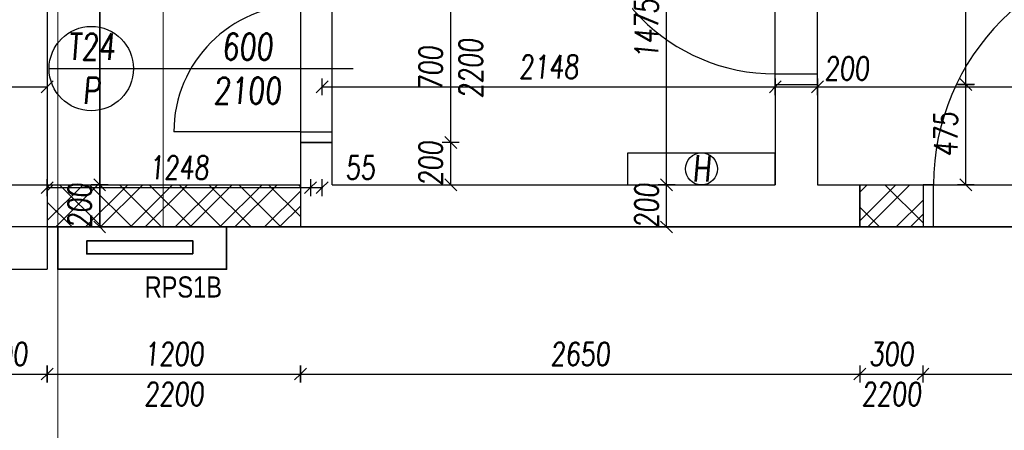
# Model space of a CAD drawing. Header units: millimetres. Extents: x 171 to 266814, y 44 to 350448.
# Tile 16 of 105: x 16277 to 20943, y 13495 to 15440. Entities that reach past the tile are written whole.
import ezdxf

# ---------------------------------------------------------------- set-up
doc = ezdxf.new("R2010")
doc.units = ezdxf.units.MM
doc.header["$LTSCALE"] = 100
doc.linetypes.add('ACAD_ISO12W100', pattern=[22, 12, -3, 0.5, -3, 0.5, -3])
doc.linetypes.add('ČERCHOVANÁ', pattern=[25.4, 12.7, -6.35, 0, -6.35])
doc.layers.add('DVERE', color=7, linetype='Continuous', true_color=0xf00000)
for name, color, linetype, lineweight in [('E_ROZVADĚČE', 1, 'Continuous', 35), ('E_ZÁSUVKY POPIS', 111, 'Continuous', 30), ('E_ŽLABY', 40, 'Continuous', 15), ('NAD', 4, 'ACAD_ISO12W100', 13)]:
    doc.layers.add(name, color=color, linetype=linetype, lineweight=lineweight)
for name, color, linetype in [('KOTY 50', 7, 'Continuous'), ('KOTY-DVERE', 8, 'Continuous'), ('NOVA', 240, 'Continuous'), ('NOVÁ TLUSTÁ', 240, 'Continuous'), ('OSY', 7, 'Continuous'), ('STÁVAJÍCÍ DVEŘE', 4, 'Continuous'), ('TENKA', 253, 'Continuous'), ('ŠRAFA', 253, 'Continuous'), ('ŽB', 3, 'Continuous')]:
    doc.layers.add(name, color=color, linetype=linetype)
doc.styles.add('CP_ATTR', font='ROMANS.SHX')
doc.styles.add('CS-ROMANS', font='romans.shx', dxfattribs={"width": 0.75, "oblique": 5})
doc.styles.get("Standard").update_dxf_attribs({"font": 'arial.ttf'})
doc.dimstyles.new('A_KÓTA_50', dxfattribs={"dimtxt": 110, "dimasz": 2, "dimexe": 100, "dimexo": 1500, "dimgap": 40, "dimtad": 1, "dimrnd": 1, "dimdsep": 46, "dimtxsty": 'CS-ROMANS', "dimblk": 'KOT_CARA20', "dimcen": 45, "dimse1": 1, "dimse2": 1, "dimclrd": 256, "dimclre": 256, "dimclrt": 256, "dimadec": 0, "dimazin": 0, "dimtfac": 1, "dimtix": 1, "dimtmove": 2, "dimatfit": 3, "dimldrblk": 'OBLIQUE', "dimfxl": 100, "dimtolj": 1, "dimarcsym": 0})

# ---------------------------------------------------------------- blocks, each defined once
blk = doc.blocks.new('KOT_CARA20')
for p, q in [((0, 0), (-14.1, -14.1)), ((0, 20), (0, -20)), ((0, 0), (14.1, 14.1))]:
    blk.add_line(p, q)
blk = doc.blocks.new('*D110')
at = {"layer": 'Defpoints', "color": 0, "transparency": 16777216}
for p in [(16007.6, 14257.9), (16407.6, 14257.9), (16407.6, 13761.4)]:
    blk.add_point(p, dxfattribs=at)
at = {"layer": 'KOTY 50', "lineweight": -2, "ltscale": 5, "transparency": 16777216}
blk.add_line((16009.6, 13761.4), (16405.6, 13761.4), dxfattribs=at)
at = {"layer": 'KOTY 50', "lineweight": -2, "transparency": 16777216, "xscale": 2, "yscale": 2, "zscale": 2, "rotation": 180}
blk.add_blockref('KOT_CARA20', (16007.6, 13761.4), dxfattribs=at)
at = {"layer": 'KOTY 50', "lineweight": -2, "transparency": 16777216, "xscale": 2, "yscale": 2, "zscale": 2}
blk.add_blockref('KOT_CARA20', (16407.6, 13761.4), dxfattribs=at)
at = {"layer": 'KOTY 50', "transparency": 16777216, "insert": (16207.6, 13856.4), "char_height": 110, "attachment_point": 5, "style": 'CS-ROMANS'}
blk.add_mtext('\\A1;400', dxfattribs=at)
blk = doc.blocks.new('_OBLIQUE')
at = {"color": 0, "linetype": 'ByBlock', "ltscale": 15}
blk.add_line((-0.5, -0.5), (0.5, 0.5), dxfattribs=at)
blk = doc.blocks.new('*D111')
at = {"layer": 'Defpoints', "color": 0, "transparency": 16777216}
for p in [(17607.6, 14457.9), (16407.6, 14257.9), (17607.6, 13761.4)]:
    blk.add_point(p, dxfattribs=at)
at = {"layer": 'KOTY 50', "lineweight": -2, "ltscale": 5, "transparency": 16777216}
blk.add_line((16409.6, 13761.4), (17605.6, 13761.4), dxfattribs=at)
at = {"layer": 'KOTY 50', "lineweight": -2, "transparency": 16777216, "xscale": 2, "yscale": 2, "zscale": 2, "rotation": 180}
blk.add_blockref('KOT_CARA20', (16407.6, 13761.4), dxfattribs=at)
at = {"layer": 'KOTY 50', "lineweight": -2, "transparency": 16777216, "xscale": 2, "yscale": 2, "zscale": 2}
blk.add_blockref('KOT_CARA20', (17607.6, 13761.4), dxfattribs=at)
at = {"layer": 'KOTY 50', "transparency": 16777216, "char_height": 110, "attachment_point": 5, "style": 'CS-ROMANS'}
for s, insert in [('\\A1;1200', (17007.6, 13856.4)), ('\\A1;2200', (17007.6, 13666.4))]:
    blk.add_mtext(s, dxfattribs=dict(at, insert=insert))
blk = doc.blocks.new('*D112')
at = {"layer": 'Defpoints', "color": 0, "transparency": 16777216}
for p in [(17607.6, 14457.9), (20257.6, 14457.9), (20257.6, 13761.4)]:
    blk.add_point(p, dxfattribs=at)
at = {"layer": 'KOTY 50', "lineweight": -2, "ltscale": 5, "transparency": 16777216}
blk.add_line((17609.6, 13761.4), (20255.6, 13761.4), dxfattribs=at)
at = {"layer": 'KOTY 50', "lineweight": -2, "transparency": 16777216, "xscale": 2, "yscale": 2, "zscale": 2, "rotation": 180}
blk.add_blockref('KOT_CARA20', (17607.6, 13761.4), dxfattribs=at)
at = {"layer": 'KOTY 50', "lineweight": -2, "transparency": 16777216, "xscale": 2, "yscale": 2, "zscale": 2}
blk.add_blockref('KOT_CARA20', (20257.6, 13761.4), dxfattribs=at)
at = {"layer": 'KOTY 50', "transparency": 16777216, "insert": (18932.6, 13856.4), "char_height": 110, "attachment_point": 5, "style": 'CS-ROMANS'}
blk.add_mtext('\\A1;2650', dxfattribs=at)
blk = doc.blocks.new('*D113')
at = {"layer": 'Defpoints', "color": 0, "transparency": 16777216}
for p in [(20557.6, 14457.9), (21757.6, 14457.9), (21757.6, 13761.4)]:
    blk.add_point(p, dxfattribs=at)
at = {"layer": 'KOTY 50', "lineweight": -2, "ltscale": 5, "transparency": 16777216}
blk.add_line((20559.6, 13761.4), (21755.6, 13761.4), dxfattribs=at)
at = {"layer": 'KOTY 50', "lineweight": -2, "transparency": 16777216, "xscale": 2, "yscale": 2, "zscale": 2, "rotation": 180}
blk.add_blockref('KOT_CARA20', (20557.6, 13761.4), dxfattribs=at)
at = {"layer": 'KOTY 50', "lineweight": -2, "transparency": 16777216, "xscale": 2, "yscale": 2, "zscale": 2}
blk.add_blockref('KOT_CARA20', (21757.6, 13761.4), dxfattribs=at)
at = {"layer": 'KOTY 50', "transparency": 16777216, "char_height": 110, "attachment_point": 5, "style": 'CS-ROMANS'}
for s, insert in [('\\A1;1200', (21157.6, 13856.4)), ('\\A1;2200', (21157.6, 13666.4))]:
    blk.add_mtext(s, dxfattribs=dict(at, insert=insert))
blk = doc.blocks.new('*D132')
at = {"layer": 'Defpoints', "color": 0, "transparency": 16777216}
for p in [(16207.6, 15562.3), (16407.6, 15374.9), (16407.6, 15121.6)]:
    blk.add_point(p, dxfattribs=at)
at = {"layer": 'KOTY 50', "lineweight": -2, "ltscale": 5, "transparency": 16777216}
blk.add_line((16209.6, 15121.6), (16405.6, 15121.6), dxfattribs=at)
at = {"layer": 'KOTY 50', "lineweight": -2, "transparency": 16777216, "xscale": 2, "yscale": 2, "zscale": 2, "rotation": 180}
blk.add_blockref('KOT_CARA20', (16207.6, 15121.6), dxfattribs=at)
at = {"layer": 'KOTY 50', "lineweight": -2, "transparency": 16777216, "xscale": 2, "yscale": 2, "zscale": 2}
blk.add_blockref('KOT_CARA20', (16407.6, 15121.6), dxfattribs=at)
at = {"layer": 'KOTY 50', "transparency": 16777216, "insert": (16064.4, 15216.6), "char_height": 110, "attachment_point": 5, "style": 'CS-ROMANS'}
blk.add_mtext('\\A1;200', dxfattribs=at)
blk = doc.blocks.new('*D133')
at = {"layer": 'Defpoints', "color": 0, "transparency": 16777216}
for p in [(16407.6, 15374.9), (17655.2, 14857.9), (17655.2, 14644.1)]:
    blk.add_point(p, dxfattribs=at)
at = {"layer": 'KOTY 50', "lineweight": -2, "ltscale": 5, "transparency": 16777216}
blk.add_line((16409.6, 14644.1), (17653.2, 14644.1), dxfattribs=at)
at = {"layer": 'KOTY 50', "lineweight": -2, "transparency": 16777216, "xscale": 2, "yscale": 2, "zscale": 2, "rotation": 180}
blk.add_blockref('KOT_CARA20', (16407.6, 14644.1), dxfattribs=at)
at = {"layer": 'KOTY 50', "lineweight": -2, "transparency": 16777216, "xscale": 2, "yscale": 2, "zscale": 2}
blk.add_blockref('KOT_CARA20', (17655.2, 14644.1), dxfattribs=at)
at = {"layer": 'KOTY 50', "transparency": 16777216, "insert": (17031.4, 14739.1), "char_height": 110, "attachment_point": 5, "style": 'CS-ROMANS'}
blk.add_mtext('\\A1;1248', dxfattribs=at)
blk = doc.blocks.new('*D134')
at = {"layer": 'Defpoints', "color": 0, "transparency": 16777216}
for p in [(17655.2, 14857.9), (17709.9, 14857.9), (17709.9, 14644.1)]:
    blk.add_point(p, dxfattribs=at)
at = {"layer": 'KOTY 50', "lineweight": -2, "ltscale": 5, "transparency": 16777216}
for p, q in [((17653.2, 14644.1), (17651.2, 14644.1)), ((17655.2, 14644.1), (17709.9, 14644.1)), ((17711.9, 14644.1), (17713.9, 14644.1))]:
    blk.add_line(p, q, dxfattribs=at)
at = {"layer": 'KOTY 50', "lineweight": -2, "transparency": 16777216, "xscale": 2, "yscale": 2, "zscale": 2}
blk.add_blockref('KOT_CARA20', (17655.2, 14644.1), dxfattribs=at)
at = {"layer": 'KOTY 50', "lineweight": -2, "transparency": 16777216, "xscale": 2, "yscale": 2, "zscale": 2, "rotation": 180}
blk.add_blockref('KOT_CARA20', (17709.9, 14644.1), dxfattribs=at)
at = {"layer": 'KOTY 50', "transparency": 16777216, "insert": (17890.9, 14739.1), "char_height": 110, "attachment_point": 5, "style": 'CS-ROMANS'}
blk.add_mtext('\\A1;55', dxfattribs=at)
blk = doc.blocks.new('*D135')
at = {"layer": 'Defpoints', "color": 0, "transparency": 16777216}
for p in [(19857.6, 15121.6), (19857.6, 15023.3), (17709.9, 14857.9)]:
    blk.add_point(p, dxfattribs=at)
at = {"layer": 'KOTY 50', "lineweight": -2, "ltscale": 5, "transparency": 16777216}
blk.add_line((17711.9, 15121.6), (19855.6, 15121.6), dxfattribs=at)
at = {"layer": 'KOTY 50', "lineweight": -2, "transparency": 16777216, "xscale": 2, "yscale": 2, "zscale": 2, "rotation": 180}
blk.add_blockref('KOT_CARA20', (17709.9, 15121.6), dxfattribs=at)
at = {"layer": 'KOTY 50', "lineweight": -2, "transparency": 16777216, "xscale": 2, "yscale": 2, "zscale": 2}
blk.add_blockref('KOT_CARA20', (19857.6, 15121.6), dxfattribs=at)
at = {"layer": 'KOTY 50', "transparency": 16777216, "insert": (18783.7, 15216.6), "char_height": 110, "attachment_point": 5, "style": 'CS-ROMANS'}
blk.add_mtext('\\A1;2148', dxfattribs=at)
blk = doc.blocks.new('*D136')
at = {"layer": 'Defpoints', "color": 0, "transparency": 16777216}
for p in [(20057.6, 15121.6), (19857.6, 15023.3), (20057.6, 15023.3)]:
    blk.add_point(p, dxfattribs=at)
at = {"layer": 'KOTY 50', "lineweight": -2, "ltscale": 5, "transparency": 16777216}
blk.add_line((19859.6, 15121.6), (20055.6, 15121.6), dxfattribs=at)
at = {"layer": 'KOTY 50', "lineweight": -2, "transparency": 16777216, "xscale": 2, "yscale": 2, "zscale": 2, "rotation": 180}
blk.add_blockref('KOT_CARA20', (19857.6, 15121.6), dxfattribs=at)
at = {"layer": 'KOTY 50', "lineweight": -2, "transparency": 16777216, "xscale": 2, "yscale": 2, "zscale": 2}
blk.add_blockref('KOT_CARA20', (20057.6, 15121.6), dxfattribs=at)
at = {"layer": 'KOTY 50', "transparency": 16777216, "insert": (20195.7, 15208.8), "char_height": 110, "attachment_point": 5, "style": 'CS-ROMANS'}
blk.add_mtext('\\A1;200', dxfattribs=at)
blk = doc.blocks.new('*D137')
at = {"layer": 'Defpoints', "color": 0, "transparency": 16777216}
for p in [(22307.6, 15728), (22307.6, 15121.6), (20057.6, 15023.3)]:
    blk.add_point(p, dxfattribs=at)
at = {"layer": 'KOTY 50', "lineweight": -2, "ltscale": 5, "transparency": 16777216}
blk.add_line((20059.6, 15121.6), (22305.6, 15121.6), dxfattribs=at)
at = {"layer": 'KOTY 50', "lineweight": -2, "transparency": 16777216, "xscale": 2, "yscale": 2, "zscale": 2, "rotation": 180}
blk.add_blockref('KOT_CARA20', (20057.6, 15121.6), dxfattribs=at)
at = {"layer": 'KOTY 50', "lineweight": -2, "transparency": 16777216, "xscale": 2, "yscale": 2, "zscale": 2}
blk.add_blockref('KOT_CARA20', (22307.6, 15121.6), dxfattribs=at)
at = {"layer": 'KOTY 50', "transparency": 16777216, "insert": (21182.6, 15216.6), "char_height": 110, "attachment_point": 5, "style": 'CS-ROMANS'}
blk.add_mtext('\\A1;2250', dxfattribs=at)
blk = doc.blocks.new('*D300')
at = {"layer": 'Defpoints', "color": 0, "transparency": 16777216}
for p in [(16656, 14657.9), (16768.3, 14657.9), (16732.1, 14457.9)]:
    blk.add_point(p, dxfattribs=at)
at = {"layer": 'KOTY 50', "lineweight": -2, "ltscale": 5, "transparency": 16777216}
for p, q in [((16656, 14659.9), (16656, 14661.9)), ((16656, 14457.9), (16656, 14657.9)), ((16656, 14455.9), (16656, 14453.9))]:
    blk.add_line(p, q, dxfattribs=at)
at = {"layer": 'KOTY 50', "lineweight": -2, "transparency": 16777216, "xscale": 2, "yscale": 2, "zscale": 2}
for p, rotation in [((16656, 14657.9), 270), ((16656, 14457.9), 90)]:
    blk.add_blockref('KOT_CARA20', p, dxfattribs=dict(at, rotation=rotation))
at = {"layer": 'KOTY 50', "transparency": 16777216, "insert": (16561, 14557.9), "char_height": 110, "attachment_point": 5, "rotation": 90, "style": 'CS-ROMANS'}
blk.add_mtext('\\A1;200', dxfattribs=at)
blk = doc.blocks.new('*D301')
at = {"layer": 'Defpoints', "color": 0, "transparency": 16777216}
for p in [(16656, 15857.9), (16786.5, 15857.9), (16768.3, 14657.9)]:
    blk.add_point(p, dxfattribs=at)
at = {"layer": 'KOTY 50', "lineweight": -2, "ltscale": 5, "transparency": 16777216}
blk.add_line((16656, 14659.9), (16656, 15855.9), dxfattribs=at)
at = {"layer": 'KOTY 50', "lineweight": -2, "transparency": 16777216, "xscale": 2, "yscale": 2, "zscale": 2}
for p, rotation in [((16656, 15857.9), 90), ((16656, 14657.9), 270)]:
    blk.add_blockref('KOT_CARA20', p, dxfattribs=dict(at, rotation=rotation))
at = {"layer": 'KOTY 50', "transparency": 16777216, "insert": (16561, 15645.5), "char_height": 110, "attachment_point": 5, "rotation": 90, "style": 'CS-ROMANS'}
blk.add_mtext('\\A1;1200', dxfattribs=at)
blk = doc.blocks.new('*D308')
at = {"layer": 'Defpoints', "color": 0, "transparency": 16777216}
for p in [(19163.6, 14657.9), (19342.4, 14657.9), (19163.6, 14457.9)]:
    blk.add_point(p, dxfattribs=at)
at = {"layer": 'KOTY 50', "lineweight": -2, "ltscale": 5, "transparency": 16777216}
for p, q in [((19342.4, 14659.9), (19342.4, 14661.9)), ((19342.4, 14457.9), (19342.4, 14657.9)), ((19342.4, 14455.9), (19342.4, 14453.9))]:
    blk.add_line(p, q, dxfattribs=at)
at = {"layer": 'KOTY 50', "lineweight": -2, "transparency": 16777216, "xscale": 2, "yscale": 2, "zscale": 2}
for p, rotation in [((19342.4, 14657.9), 270), ((19342.4, 14457.9), 90)]:
    blk.add_blockref('KOT_CARA20', p, dxfattribs=dict(at, rotation=rotation))
at = {"layer": 'KOTY 50', "transparency": 16777216, "insert": (19247.4, 14557.9), "char_height": 110, "attachment_point": 5, "rotation": 90, "style": 'CS-ROMANS'}
blk.add_mtext('\\A1;200', dxfattribs=at)
blk = doc.blocks.new('*D309')
at = {"layer": 'Defpoints', "color": 0, "transparency": 16777216}
for p in [(19342.4, 16132.9), (19537.3, 16132.9), (19163.6, 14657.9)]:
    blk.add_point(p, dxfattribs=at)
at = {"layer": 'KOTY 50', "lineweight": -2, "ltscale": 5, "transparency": 16777216}
blk.add_line((19342.4, 14659.9), (19342.4, 16130.9), dxfattribs=at)
at = {"layer": 'KOTY 50', "lineweight": -2, "transparency": 16777216, "xscale": 2, "yscale": 2, "zscale": 2}
for p, rotation in [((19342.4, 16132.9), 90), ((19342.4, 14657.9), 270)]:
    blk.add_blockref('KOT_CARA20', p, dxfattribs=dict(at, rotation=rotation))
at = {"layer": 'KOTY 50', "transparency": 16777216, "insert": (19247.4, 15395.4), "char_height": 110, "attachment_point": 5, "rotation": 90, "style": 'CS-ROMANS'}
blk.add_mtext('\\A1;1475', dxfattribs=at)
blk = doc.blocks.new('*D317')
at = {"layer": 'Defpoints', "color": 0, "transparency": 16777216}
for p in [(17607.6, 14857.9), (18319.7, 14857.9), (17757.6, 14657.9)]:
    blk.add_point(p, dxfattribs=at)
at = {"layer": 'KOTY 50', "lineweight": -2, "ltscale": 5, "transparency": 16777216}
for p, q in [((18319.7, 14859.9), (18319.7, 14861.9)), ((18319.7, 14657.9), (18319.7, 14857.9)), ((18319.7, 14655.9), (18319.7, 14653.9))]:
    blk.add_line(p, q, dxfattribs=at)
at = {"layer": 'KOTY 50', "lineweight": -2, "transparency": 16777216, "xscale": 2, "yscale": 2, "zscale": 2}
for p, rotation in [((18319.7, 14857.9), 270), ((18319.7, 14657.9), 90)]:
    blk.add_blockref('KOT_CARA20', p, dxfattribs=dict(at, rotation=rotation))
at = {"layer": 'KOTY 50', "transparency": 16777216, "insert": (18224.7, 14757.9), "char_height": 110, "attachment_point": 5, "rotation": 90, "style": 'CS-ROMANS'}
blk.add_mtext('\\A1;200', dxfattribs=at)
blk = doc.blocks.new('*D318')
at = {"layer": 'Defpoints', "color": 0, "transparency": 16777216}
for p in [(17757.6, 15557.9), (18319.7, 15557.9), (17607.6, 14857.9)]:
    blk.add_point(p, dxfattribs=at)
at = {"layer": 'KOTY 50', "lineweight": -2, "ltscale": 5, "transparency": 16777216}
blk.add_line((18319.7, 14859.9), (18319.7, 15555.9), dxfattribs=at)
at = {"layer": 'KOTY 50', "lineweight": -2, "transparency": 16777216, "xscale": 2, "yscale": 2, "zscale": 2}
for p, rotation in [((18319.7, 15557.9), 90), ((18319.7, 14857.9), 270)]:
    blk.add_blockref('KOT_CARA20', p, dxfattribs=dict(at, rotation=rotation))
at = {"layer": 'KOTY 50', "transparency": 16777216, "char_height": 110, "attachment_point": 5, "rotation": 90, "style": 'CS-ROMANS'}
for s, insert in [('\\A1;2200', (18414.7, 15207.9)), ('\\A1;700', (18224.7, 15207.9))]:
    blk.add_mtext(s, dxfattribs=dict(at, insert=insert))
blk = doc.blocks.new('*D329')
at = {"layer": 'Defpoints', "color": 0, "transparency": 16777216}
for p in [(20057.6, 15132.9), (20760.6, 15132.9), (20220.3, 14657.9)]:
    blk.add_point(p, dxfattribs=at)
at = {"layer": 'KOTY 50', "lineweight": -2, "ltscale": 5, "transparency": 16777216}
blk.add_line((20760.6, 14659.9), (20760.6, 15130.9), dxfattribs=at)
at = {"layer": 'KOTY 50', "lineweight": -2, "transparency": 16777216, "xscale": 2, "yscale": 2, "zscale": 2}
for p, rotation in [((20760.6, 15132.9), 90), ((20760.6, 14657.9), 270)]:
    blk.add_blockref('KOT_CARA20', p, dxfattribs=dict(at, rotation=rotation))
at = {"layer": 'KOTY 50', "transparency": 16777216, "insert": (20665.6, 14895.4), "char_height": 110, "attachment_point": 5, "rotation": 90, "style": 'CS-ROMANS'}
blk.add_mtext('\\A1;475', dxfattribs=at)
blk = doc.blocks.new('*D330')
at = {"layer": 'Defpoints', "color": 0, "transparency": 16777216}
for p in [(20057.6, 16132.9), (20760.7, 16132.9), (20057.6, 15132.9)]:
    blk.add_point(p, dxfattribs=at)
at = {"layer": 'KOTY 50', "lineweight": -2, "ltscale": 5, "transparency": 16777216}
blk.add_line((20760.7, 15134.9), (20760.7, 16130.9), dxfattribs=at)
at = {"layer": 'KOTY 50', "lineweight": -2, "transparency": 16777216, "xscale": 2, "yscale": 2, "zscale": 2}
for p, rotation in [((20760.7, 16132.9), 90), ((20760.7, 15132.9), 270)]:
    blk.add_blockref('KOT_CARA20', p, dxfattribs=dict(at, rotation=rotation))
at = {"layer": 'KOTY 50', "transparency": 16777216, "char_height": 110, "attachment_point": 5, "rotation": 90, "style": 'CS-ROMANS'}
for s, insert in [('\\A1;1000', (20665.7, 15632.9)), ('\\A1;2200', (20855.7, 15632.9))]:
    blk.add_mtext(s, dxfattribs=dict(at, insert=insert))
blk = doc.blocks.new('*D369')
at = {"layer": 'Defpoints', "color": 0, "transparency": 16777216}
for p in [(20257.6, 14457.9), (20557.6, 14457.9), (20557.6, 13761.4)]:
    blk.add_point(p, dxfattribs=at)
at = {"layer": 'KOTY 50', "lineweight": -2, "ltscale": 5, "transparency": 16777216}
for p, q in [((20255.6, 13761.4), (20253.6, 13761.4)), ((20257.6, 13761.4), (20557.6, 13761.4)), ((20559.6, 13761.4), (20561.6, 13761.4))]:
    blk.add_line(p, q, dxfattribs=at)
at = {"layer": 'KOTY 50', "lineweight": -2, "transparency": 16777216, "xscale": 2, "yscale": 2, "zscale": 2}
blk.add_blockref('KOT_CARA20', (20257.6, 13761.4), dxfattribs=at)
at = {"layer": 'KOTY 50', "lineweight": -2, "transparency": 16777216, "xscale": 2, "yscale": 2, "zscale": 2, "rotation": 180}
blk.add_blockref('KOT_CARA20', (20557.6, 13761.4), dxfattribs=at)
at = {"layer": 'KOTY 50', "transparency": 16777216, "char_height": 110, "attachment_point": 5, "style": 'CS-ROMANS'}
for s, insert in [('\\A1;300', (20407.6, 13856.4)), ('\\A1;2200', (20407.6, 13666.4))]:
    blk.add_mtext(s, dxfattribs=dict(at, insert=insert))
blk = doc.blocks.new('Rozvaděč')
at = {"layer": 'E_ROZVADĚČE'}
blk.add_lwpolyline([(1.6, 6.3), (801.6, 6.3), (801.6, 206.3), (1.6, 206.3), (1.6, 6.3)], dxfattribs=at)
blk.add_lwpolyline([(161.3, 134.2), (664.1, 134.2), (664.1, 72.7), (161.3, 72.7)], close=True, dxfattribs=at)
blk = doc.blocks.new('*U452')
for p, q in [((0, -150), (0, 150)), ((0, 150), (2561, 150)), ((2561, 150), (2561, -150)), ((2561, -150), (0, -150))]:
    blk.add_line(p, q)
at = {"style": 'CP_ATTR', "flags": 9}
for tag in ['NAME', 'PRODUCER', 'PRODUCT-TYPE', 'ARTICLE', 'FLOW', 'NUMBER', 'SYSTEM', 'FORM', 'SIZE', 'OTHER']:
    blk.add_attdef(tag, (0, 0), '', height=0.0001, dxfattribs=at)

msp = doc.modelspace()

# ---------------------------------------------------------------- hatches: boundary and pattern name
at = {"layer": 'ŠRAFA'}
h = msp.add_hatch(dxfattribs=at)
h.set_pattern_fill('ZDIVO-STR_PEV', color=253, scale=50, angle=90)
h.set_pattern_definition([(45, (-36935.58, -121162.07), (-106.06602, 106.06602), []), (45, (-36864.87, -121162.07), (-106.06602, 106.06602), []), (135, (-36935.58, -121162.07), (-70.71068, -70.71068), [])])
h.paths.add_polyline_path([(17527.556, 14657.91), (16727.556, 14657.91), (16727.556, 14457.91), (17527.556, 14457.91)])
h.paths.add_polyline_path([(16727.556, 14657.91), (16407.556, 14657.91), (16407.556, 14457.91), (16727.556, 14457.91)])
h.paths.add_polyline_path([(17607.556, 14657.91), (17527.556, 14657.91), (17527.556, 14457.91), (17607.556, 14457.91)])
h = msp.add_hatch(dxfattribs=at)
h.set_pattern_fill('ANSI32', color=253, scale=50, angle=90)
h.set_pattern_definition([(45, (-294224.35, -112688.84), (-101.02788, 101.02788), []), (45, (-294157, -112688.84), (-101.02788, 101.02788), [])])
h.paths.add_polyline_path([(21757.556, 14657.91), (21757.556, 14457.91), (22057.556, 14457.91), (22057.556, 14657.91)])
h.paths.add_polyline_path([(20557.556, 14457.91), (20557.556, 14657.91), (20257.556, 14657.91), (20257.556, 14457.91)])
h = msp.add_hatch(dxfattribs=at)
h.set_pattern_fill('ANSI31', color=253, scale=50, angle=90)
h.set_pattern_definition([(135, (-285574.35, -112688.84), (-112.2532, -112.2532), [])])
h.paths.add_polyline_path([(21757.556, 14657.91), (21757.556, 14457.91), (22057.556, 14457.91), (22057.556, 14657.91)])
h.paths.add_polyline_path([(20557.556, 14457.91), (20557.556, 14657.91), (20257.556, 14657.91), (20257.556, 14457.91)])

# ---------------------------------------------------------------- linework, layer by layer
at = {"layer": 'DVERE', "color": 253}
for p, q in [((17607.557, 14907.908), (17007.557, 14907.908)), ((17757.556, 14857.91), (17607.556, 14857.91)), ((17607.557, 14857.908), (17757.557, 14857.908)), ((20257.556, 14657.91), (20257.556, 14457.91)), ((20257.556, 14657.91), (20257.556, 14457.91)), ((20257.556, 14657.91), (20257.556, 14457.91)), ((20257.556, 14657.91), (22057.556, 14657.91)), ((20257.556, 14657.91), (20257.556, 14457.91)), ((20257.556, 14657.91), (20257.556, 14457.91)), ((20257.556, 14657.91), (20257.556, 14457.91)), ((20257.556, 14457.91), (22057.556, 14457.91))]:
    msp.add_line(p, q, dxfattribs=at)
for points in [[(19857.606, 15132.89), (19857.606, 16082.89)], [(20057.556, 15132.89), (20057.556, 16082.89)], [(19857.606, 15182.89), (20057.556, 15182.89)], [(17607.556, 14907.908), (17757.557, 14907.908)], [(17607.556, 14857.908), (17757.557, 14857.908)]]:
    msp.add_lwpolyline(points, dxfattribs=at)
for points in [[(17607.557, 14857.908), (17757.557, 14857.908), (17757.556, 15557.91), (17607.556, 15557.91)], [(20557.556, 14457.91), (20607.556, 14457.91), (20607.556, 14657.91), (20557.556, 14657.91)]]:
    msp.add_lwpolyline(points, close=True, dxfattribs=at)
for centre, radius, start, end in [((19857.606, 16082.89), 900, 180, 270), ((21707.556, 14657.91), 1100, 90, 180), ((17607.557, 14907.908), 600, 90, 180)]:
    msp.add_arc(centre, radius, start, end, dxfattribs=at)
at = {"layer": 'KOTY-DVERE', "color": 253}
for p, q in [((16416.39, 15207.909), (16816.39, 15207.909)), ((16816.39, 15207.909), (17857.661, 15207.909))]:
    msp.add_line(p, q, dxfattribs=at)
msp.add_circle((16616.39, 15207.909), 200, dxfattribs=at)
at = {"layer": 'NAD', "color": 253, "ltscale": 20}
msp.add_lwpolyline([(16457.556, 10257.91), (16457.556, 28257.91)], dxfattribs=at)
at = {"layer": 'NOVA', "color": 253}
msp.add_line((16407.556, 14457.91), (17607.556, 14457.91), dxfattribs=at)
msp.add_lwpolyline([(16407.556, 14657.91), (17607.556, 14657.91)], dxfattribs=at)
at = {"layer": 'NOVÁ TLUSTÁ', "color": 253, "ltscale": 5}
msp.add_lwpolyline([(20257.556, 14657.91), (20557.556, 14657.91), (20557.556, 14457.91), (20257.556, 14457.91)], close=True, dxfattribs=at)
at = {"layer": 'OSY', "color": 253, "linetype": 'ČERCHOVANÁ', "ltscale": 25}
msp.add_line((28457.556, 14457.91), (12807.556, 14457.91), dxfattribs=at)
at = {"layer": 'STÁVAJÍCÍ DVEŘE', "color": 253}
msp.add_lwpolyline([(19157.556, 14657.91), (19857.556, 14657.91), (19857.556, 14807.91), (19157.556, 14807.91)], close=True, dxfattribs=at)
msp.add_circle((19507.613, 14732.656), 75.94, dxfattribs=at)
at = {"layer": 'TENKA', "color": 253}
for points in [[(19857.606, 15182.89), (20057.556, 15182.89)], [(19907.556, 15132.89), (20057.556, 15132.89)]]:
    msp.add_lwpolyline(points, dxfattribs=at)
at = {"layer": 'TENKA', "color": 253, "ltscale": 15}
msp.add_lwpolyline([(19157.556, 14657.91), (19857.556, 14657.91), (19857.556, 14807.91), (19157.556, 14807.91)], close=True, dxfattribs=at)
msp.add_circle((19507.613, 14732.656), 75.94, dxfattribs=at)
at = {"layer": 'ŽB', "color": 253}
for p, q in [((16407.556, 19182.91), (16407.556, 14257.91)), ((16407.556, 15857.91), (16407.556, 14657.91)), ((19857.606, 15132.89), (19857.556, 14657.91)), ((19857.606, 15132.89), (20057.606, 15132.89)), ((19857.606, 15132.89), (20057.606, 15132.89)), ((20057.556, 15132.89), (20057.556, 14657.91)), ((17607.556, 14857.91), (17607.556, 14657.91)), ((17757.556, 14657.91), (17757.556, 14857.91)), ((16207.556, 14657.91), (16407.556, 14657.91)), ((16407.556, 14657.91), (16407.556, 14257.91)), ((17607.556, 14657.91), (17607.556, 14457.91)), ((17607.556, 14657.91), (17607.556, 14457.91)), ((17607.556, 14657.91), (17607.556, 14457.91)), ((17607.556, 14657.91), (17607.556, 14457.91)), ((17757.556, 14657.91), (19857.556, 14657.91)), ((17757.556, 14657.91), (19857.556, 14657.91)), ((20057.556, 14657.91), (20257.556, 14657.91)), ((20057.556, 14657.91), (20257.556, 14657.91)), ((17607.556, 14457.91), (20257.556, 14457.91)), ((17607.556, 14457.91), (20257.556, 14457.91)), ((16007.556, 14257.91), (16407.556, 14257.91)), ((16007.556, 14257.91), (16407.556, 14257.91))]:
    msp.add_line(p, q, dxfattribs=at)

# ---------------------------------------------------------------- block references
at = {"rotation": 180}
msp.add_blockref('Rozvaděč', (17259.178, 14464.227), dxfattribs=at)
at = {"layer": 'E_ŽLABY', "rotation": 270}
msp.add_blockref('*U452', (16807.553, 17018.915), dxfattribs=at)

# ---------------------------------------------------------------- texts
at = {"layer": 'E_ZÁSUVKY POPIS', "color": 242, "true_color": 0xcd2027, "width": 0.8}
msp.add_text('RPS1B', height=100, dxfattribs=at).set_placement((16869.076, 14123.66))
at = {"layer": 'KOTY-DVERE', "color": 253, "insert": (16616.39, 15207.909), "char_height": 125, "attachment_point": 5, "style": 'CS-ROMANS'}
msp.add_mtext_dynamic_manual_height_columns('T24\\PP', width=125, gutter_width=12.5, heights=[0], dxfattribs=at)
at = {"layer": 'KOTY-DVERE', "color": 253, "insert": (17355.268, 15207.909), "char_height": 125, "attachment_point": 5, "style": 'CS-ROMANS'}
msp.add_mtext('\\A1;600\\P2100', dxfattribs=at)
at = {"layer": 'STÁVAJÍCÍ DVEŘE', "color": 253, "insert": (19507.199, 14735.195), "char_height": 125, "attachment_point": 5, "style": 'CS-ROMANS'}
msp.add_mtext_dynamic_manual_height_columns('H', width=141.62944, gutter_width=12.5, heights=[0], dxfattribs=at)
at = {"layer": 'TENKA', "color": 253, "ltscale": 15, "insert": (19507.199, 14735.195), "char_height": 125, "attachment_point": 5, "style": 'CS-ROMANS'}
msp.add_mtext_dynamic_manual_height_columns('H', width=141.62944, gutter_width=12.5, heights=[0], dxfattribs=at)

# ---------------------------------------------------------------- dimensions: what is measured, and where the dimension line sits
at = {"layer": 'KOTY 50', "color": 253, "ltscale": 5}
for base, p1, p2, picture, middle in [((19342.395, 16132.91), (19163.589, 14657.91), (19537.312, 16132.91), '*D309', (19247.395, 15395.41)), ((20760.616, 15132.89), (20220.328, 14657.91), (20057.556, 15132.89), '*D329', (20665.616, 14895.4)), ((18319.658, 14857.908), (17757.556, 14657.91), (17607.557, 14857.908), '*D317', (18224.658, 14757.909)), ((16655.994, 14657.91), (16732.143, 14457.91), (16768.302, 14657.91), '*D300', (16560.994, 14557.91)), ((19342.395, 14657.91), (19163.589, 14457.91), (19163.589, 14657.91), '*D308', (19247.395, 14557.91))]:
    dim = msp.add_linear_dim(base=base, p1=p1, p2=p2, angle=90, dimstyle='A_KÓTA_50', dxfattribs=at)
    dim.commit()
    dim.dimension.update_dxf_attribs({"geometry": picture, "text_midpoint": middle})
for base, p1, p2, picture, middle in [((20760.666, 16132.91), (20057.556, 15132.89), (20057.606, 16132.91), '*D330', (20665.666, 15632.9)), ((18319.658, 15557.91), (17607.557, 14857.908), (17757.557, 15557.91), '*D318', (18224.658, 15207.909))]:
    dim = msp.add_linear_dim(base=base, p1=p1, p2=p2, angle=90, text='<>\\X2200', dimstyle='A_KÓTA_50', dxfattribs=at)
    dim.commit()
    dim.dimension.update_dxf_attribs({"geometry": picture, "text_midpoint": middle})
dim = msp.add_linear_dim(base=(16655.994, 15857.91), p1=(16768.302, 14657.91), p2=(16786.521, 15857.91), angle=90, dimstyle='A_KÓTA_50', dxfattribs=at)
dim.commit()
dim.dimension.update_dxf_attribs({"geometry": '*D301', "text_midpoint": (16560.994, 15645.47), "dimtype": 160})
for base, p1, p2, picture, middle in [((22307.556, 15121.597), (20057.556, 15023.309), (22307.556, 15727.998), '*D137', (21182.556, 15216.597)), ((17655.242, 14644.129), (16407.556, 15374.94), (17655.242, 14857.908), '*D133', (17031.399, 14739.129)), ((19857.594, 15121.597), (17709.871, 14857.908), (19857.594, 15023.309), '*D135', (18783.733, 15216.597)), ((20257.556, 13761.381), (17607.556, 14457.91), (20257.556, 14457.91), '*D112', (18932.556, 13856.381)), ((16407.556, 13761.381), (16007.556, 14257.91), (16407.556, 14257.91), '*D110', (16207.556, 13856.381))]:
    dim = msp.add_linear_dim(base=base, p1=p1, p2=p2, dimstyle='A_KÓTA_50', dxfattribs=at)
    dim.commit()
    dim.dimension.update_dxf_attribs({"geometry": picture, "text_midpoint": middle})
for base, p1, p2, picture, middle in [((16407.556, 15121.597), (16207.556, 15562.319), (16407.556, 15374.94), '*D132', (16064.437, 15216.597)), ((20057.556, 15121.597), (19857.594, 15023.309), (20057.556, 15023.309), '*D136', (20195.73, 15208.817)), ((17709.871, 14644.129), (17655.242, 14857.908), (17709.871, 14857.908), '*D134', (17890.886, 14739.129))]:
    dim = msp.add_linear_dim(base=base, p1=p1, p2=p2, dimstyle='A_KÓTA_50', dxfattribs=at)
    dim.commit()
    dim.dimension.update_dxf_attribs({"geometry": picture, "text_midpoint": middle, "dimtype": 160})
for base, p1, p2, picture, middle in [((17607.556, 13761.381), (16407.556, 14257.91), (17607.556, 14457.91), '*D111', (17007.556, 13856.381)), ((20557.556, 13761.381), (20257.556, 14457.91), (20557.556, 14457.91), '*D369', (20407.556, 13856.381)), ((21757.556, 13761.381), (20557.556, 14457.91), (21757.556, 14457.91), '*D113', (21157.556, 13856.381))]:
    dim = msp.add_linear_dim(base=base, p1=p1, p2=p2, text='<>\\X2200', dimstyle='A_KÓTA_50', dxfattribs=at)
    dim.commit()
    dim.dimension.update_dxf_attribs({"geometry": picture, "text_midpoint": middle})

doc.saveas('drawing.dxf')
